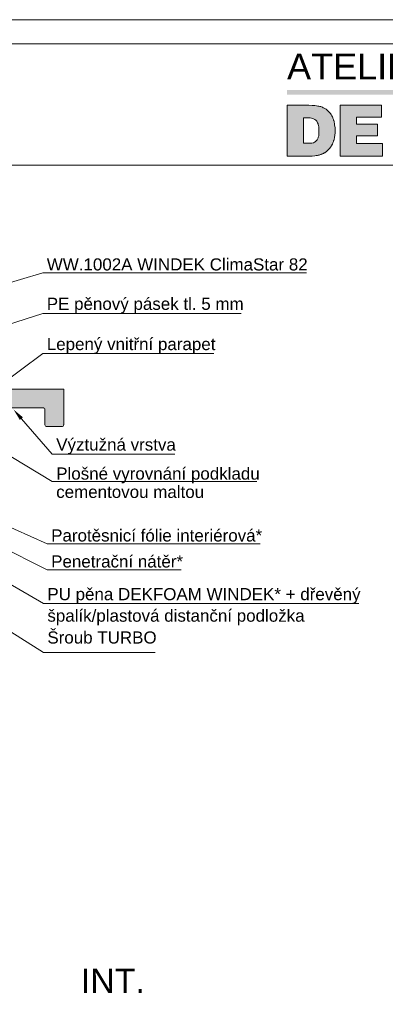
# Model space of a CAD drawing. Header units: millimetres. Extents: x -213344 to 52059, y -47868 to 108976.
# Tile 15 of 27: x -198809 to -198432, y 34487 to 35502. Entities that reach past the tile are written whole.
import ezdxf
from ezdxf.xclip import XClip

# ---------------------------------------------------------------- set-up
doc = ezdxf.new("R2010")
doc.units = ezdxf.units.MM
doc.header["$MEASUREMENT"] = 0
doc.header["$XCLIPFRAME"] = 0
for name, color, linetype in [('POHLED ZÁPADNÍ_1__K EXPEDICI', 7, 'Continuous'), ('POHLED ZÁPADNÍ_1_DEK_KÓTY', 7, 'Continuous'), ('POHLED ZÁPADNÍ_1_DEK_POPIS', 7, 'Continuous'), ('POHLED ZÁPADNÍ_1_DEK_SLABA', 7, 'Continuous'), ('POHLED ZÁPADNÍ_1_DEK_ŠRAFY', 7, 'Continuous'), ('POHLED ZÁPADNÍ_1_moje-rastr-pozn', 7, 'Continuous')]:
    doc.layers.add(name, color=color, linetype=linetype)
doc.styles.add('GENEROVANÝ_STYL_2', font='txt')
doc.styles.add('GENEROVANÝ_STYL_3', font='txt')

# ---------------------------------------------------------------- blocks, each defined once
blk = doc.blocks.new('Kresba_1_1', base_point=(-202803.8, 33475.3))
at = {"layer": 'POHLED ZÁPADNÍ_1_DEK_KÓTY', "linetype": 'Continuous', "lineweight": 18}
blk.add_hatch(color=6, dxfattribs=at).paths.add_polyline_path([(-198808.5, 35089.7), (-198805.4, 35092.4), (-198815.1, 35100.5)])
at = {"layer": 'POHLED ZÁPADNÍ_1_DEK_POPIS', "linetype": 'Continuous', "lineweight": 18}
for color, points in [(40, [(-198376.5, 35429.7), (-198533.3, 35429.7), (-198533.3, 35425.2), (-198376.5, 35425.2)]), (6, [(-198478.4, 35414.2), (-198478.4, 35361.5), (-198435, 35361.5), (-198435, 35374.7), (-198461.6, 35374.7), (-198461.6, 35382.7), (-198440, 35382.7), (-198440, 35394.8), (-198461.6, 35394.8), (-198461.6, 35401.7), (-198436.1, 35401.7), (-198436.1, 35414.2)])]:
    blk.add_hatch(color=color, dxfattribs=at).paths.add_polyline_path(points)
h = blk.add_hatch(color=6, dxfattribs=at)
h.paths.add_polyline_path([(-198533.3, 35361.5), (-198507.4, 35361.5), (-198504.8, 35361.9), (-198503.3, 35362.2), (-198502, 35362.4), (-198501.1, 35362.6), (-198500.3, 35362.8), (-198499.4, 35363), (-198498.8, 35363.2), (-198498.1, 35363.5), (-198497.4, 35363.7), (-198497, 35363.9), (-198496.6, 35364.1), (-198496.1, 35364.3), (-198495.7, 35364.5), (-198495.3, 35364.7), (-198494.9, 35365), (-198494.4, 35365.2), (-198493.8, 35365.6), (-198493.1, 35366), (-198492.7, 35366.5), (-198492.3, 35366.9), (-198491.8, 35367.3), (-198491.4, 35367.8), (-198491, 35368.2), (-198490.5, 35368.6), (-198489.9, 35369.3), (-198489.2, 35369.9), (-198488.6, 35370.8), (-198488.1, 35371.4), (-198487.7, 35372.1), (-198487.3, 35372.7), (-198487.1, 35373.2), (-198486.9, 35373.6), (-198486.6, 35374), (-198486.4, 35374.5), (-198486.2, 35374.9), (-198486, 35375.3), (-198485.8, 35376), (-198485.6, 35376.6), (-198485.3, 35377.3), (-198485.1, 35377.9), (-198484.9, 35378.6), (-198484.7, 35379.4), (-198484.5, 35380.3), (-198484.3, 35381.4), (-198484, 35383.1), (-198483.8, 35385.9), (-198483.8, 35391.3), (-198484, 35392.4), (-198484.3, 35393.9), (-198484.5, 35395.5), (-198484.7, 35396.5), (-198484.9, 35397.4), (-198485.1, 35398.3), (-198485.3, 35398.9), (-198485.5, 35399.5), (-198485.8, 35400.2), (-198486, 35400.8), (-198486.2, 35401.5), (-198486.6, 35402.3), (-198487.1, 35403.2), (-198487.5, 35403.9), (-198487.9, 35404.7), (-198488.6, 35405.6), (-198489.2, 35406.4), (-198490.1, 35407.3), (-198491, 35408.2), (-198491.8, 35409), (-198493.1, 35410.1), (-198494.2, 35410.8), (-198495.1, 35411.2), (-198496, 35411.6), (-198496.8, 35412.1), (-198497.9, 35412.5), (-198498.5, 35412.7), (-198499.6, 35412.9), (-198500.4, 35413.1), (-198501.6, 35413.3), (-198502.9, 35413.6), (-198504.8, 35413.8), (-198507.4, 35414), (-198510.7, 35414.2), (-198533.3, 35414.2)])
h.paths.add_polyline_path([(-198509.3, 35374.9), (-198516.5, 35374.9), (-198516.5, 35401), (-198509.6, 35401.1), (-198508, 35400.8), (-198507.2, 35400.6), (-198505.9, 35400.2), (-198504.6, 35399.5), (-198503.5, 35398.7), (-198502.6, 35397.6), (-198502.2, 35396.9), (-198501.8, 35396), (-198501.3, 35395), (-198501.1, 35394.3), (-198500.9, 35393.3), (-198500.7, 35391.8), (-198500.5, 35389.1), (-198500.5, 35385.9), (-198500.7, 35382.7), (-198500.9, 35381.8), (-198501.1, 35381.2), (-198501.3, 35380.5), (-198501.6, 35379.9), (-198502, 35379), (-198502.4, 35378.4), (-198502.9, 35377.7), (-198503.5, 35377.1), (-198504.4, 35376.4), (-198505, 35376), (-198505.9, 35375.5), (-198506.5, 35375.3), (-198507.8, 35375.1)], flags=0)
at = {"layer": 'POHLED ZÁPADNÍ_1_DEK_ŠRAFY', "linetype": 'Continuous', "lineweight": 18}
blk.add_hatch(color=3, dxfattribs=at).paths.add_polyline_path([(-198932.1, 35121.5), (-199065.9, 35121.4), (-199065.9, 35102.1), (-198932.1, 35102.1), (-198784.7, 35102.1, -0.409528), (-198782.8, 35100.2), (-198782.8, 35084.7, 0.414214), (-198780.8, 35082.8), (-198765.4, 35082.8, 0.414214), (-198763.4, 35084.7), (-198763.4, 35121.5)])
at = {"layer": 'POHLED ZÁPADNÍ_1__K EXPEDICI', "color": 3, "linetype": 'Continuous', "lineweight": 18, "flags": 128}
blk.add_lwpolyline([(-199827.8, 35502.3), (-198342.8, 35502.3), (-198342.8, 33402.3), (-199827.8, 33402.3)], close=True, dxfattribs=at)
at = {"layer": 'POHLED ZÁPADNÍ_1_DEK_KÓTY', "color": 6, "linetype": 'Continuous', "lineweight": 18}
for p, q in [((-199017.5, 35171.1), (-198784.8, 35241.5)), ((-198784.8, 35241.5), (-198782.8, 35241.5)), ((-198782.8, 35241.5), (-198513.3, 35241.5)), ((-199055.9, 35111.5), (-198784.8, 35199.6)), ((-198784.8, 35199.6), (-198782.8, 35199.6)), ((-198782.8, 35199.6), (-198580.6, 35199.6)), ((-198836.7, 35119.6), (-198784.8, 35158.1)), ((-198784.8, 35158.1), (-198782.8, 35158.1)), ((-198782.8, 35158.1), (-198608.6, 35158.1)), ((-198806.9, 35091), (-198775.1, 35054.5)), ((-199059.8, 35086), (-198780.3, 34962.1)), ((-198868.1, 35082.6), (-198775.1, 35026.1)), ((-199081.4, 35072.9), (-198784.2, 34900.6)), ((-199047.4, 35067.7), (-198780.3, 34935.3)), ((-198775.1, 35054.5), (-198773.1, 35054.5)), ((-198773.1, 35054.5), (-198648.8, 35054.5)), ((-199074.7, 35033.2), (-198784.2, 34849.9)), ((-198775.1, 35026.1), (-198773.1, 35026.1)), ((-198773.1, 35026.1), (-198564.3, 35026.1)), ((-198780.3, 34962.1), (-198778.3, 34962.1)), ((-198778.3, 34962.1), (-198561, 34962.1)), ((-198780.3, 34935.3), (-198778.3, 34935.3)), ((-198778.3, 34935.3), (-198642.5, 34935.3)), ((-198784.2, 34900.6), (-198782.2, 34900.6)), ((-198782.2, 34900.6), (-198459.3, 34900.6)), ((-198784.2, 34849.9), (-198782.2, 34849.9)), ((-198782.2, 34849.9), (-198669.3, 34849.9))]:
    blk.add_line(p, q, dxfattribs=at)
at = {"layer": 'POHLED ZÁPADNÍ_1_DEK_POPIS', "color": 6, "linetype": 'Continuous', "lineweight": 18}
blk.add_line((-199802.8, 35352.3), (-198367.8, 35352.3), dxfattribs=at)
at = {"layer": 'POHLED ZÁPADNÍ_1_DEK_POPIS', "color": 6, "linetype": 'Continuous', "lineweight": 18, "flags": 128}
for points in [[(-199802.8, 35477.3), (-198367.8, 35477.3), (-198367.8, 33427.3), (-199802.8, 33427.3)], [(-198533.3, 35414.2), (-198533.3, 35361.5), (-198507.4, 35361.5), (-198504.8, 35361.9), (-198503.3, 35362.2), (-198502, 35362.4), (-198501.1, 35362.6), (-198500.3, 35362.8), (-198499.4, 35363), (-198498.8, 35363.2), (-198498.1, 35363.5), (-198497.4, 35363.7), (-198497, 35363.9), (-198496.6, 35364.1), (-198496.1, 35364.3), (-198495.7, 35364.5), (-198495.3, 35364.7), (-198494.9, 35365), (-198494.4, 35365.2), (-198493.8, 35365.6), (-198493.1, 35366), (-198492.7, 35366.5), (-198492.3, 35366.9), (-198491.8, 35367.3), (-198491.4, 35367.8), (-198491, 35368.2), (-198490.5, 35368.6), (-198489.9, 35369.3), (-198489.2, 35369.9), (-198488.6, 35370.8), (-198488.1, 35371.4), (-198487.7, 35372.1), (-198487.3, 35372.7), (-198487.1, 35373.2), (-198486.9, 35373.6), (-198486.6, 35374), (-198486.4, 35374.5), (-198486.2, 35374.9), (-198486, 35375.3), (-198485.8, 35376), (-198485.6, 35376.6), (-198485.3, 35377.3), (-198485.1, 35377.9), (-198484.9, 35378.6), (-198484.7, 35379.4), (-198484.5, 35380.3), (-198484.3, 35381.4), (-198484, 35383.1), (-198483.8, 35385.9), (-198483.8, 35389.9), (-198483.8, 35391.3), (-198484, 35392.4), (-198484.3, 35393.9), (-198484.5, 35395.5), (-198484.7, 35396.5), (-198484.9, 35397.4), (-198485.1, 35398.3), (-198485.3, 35398.9), (-198485.5, 35399.5), (-198485.8, 35400.2), (-198486, 35400.8), (-198486.2, 35401.5), (-198486.6, 35402.3), (-198487.1, 35403.2), (-198487.5, 35403.9), (-198487.9, 35404.7), (-198488.6, 35405.6), (-198489.2, 35406.4), (-198490.1, 35407.3), (-198491, 35408.2), (-198491.8, 35409), (-198493.1, 35410.1), (-198494.2, 35410.8), (-198495.1, 35411.2), (-198496, 35411.6), (-198496.8, 35412.1), (-198497.9, 35412.5), (-198498.5, 35412.7), (-198499.6, 35412.9), (-198500.4, 35413.1), (-198501.6, 35413.3), (-198502.9, 35413.6), (-198504.8, 35413.8), (-198507.4, 35414), (-198510.7, 35414.2)], [(-198478.4, 35414.2), (-198478.4, 35361.5), (-198435, 35361.5), (-198435, 35374.7), (-198461.6, 35374.7), (-198461.6, 35382.7), (-198440, 35382.7), (-198440, 35394.8), (-198461.6, 35394.8), (-198461.6, 35401.7), (-198436.1, 35401.7), (-198436.1, 35414.2)]]:
    blk.add_lwpolyline(points, close=True, dxfattribs=at)
blk.add_lwpolyline([(-198516.5, 35401), (-198516.5, 35374.9), (-198509.3, 35374.9), (-198507.8, 35375.1), (-198506.5, 35375.3), (-198505.9, 35375.5), (-198505, 35376), (-198504.4, 35376.4), (-198503.5, 35377.1), (-198502.9, 35377.7), (-198502.4, 35378.4), (-198502, 35379), (-198501.6, 35379.9), (-198501.3, 35380.5), (-198501.1, 35381.2), (-198500.9, 35381.8), (-198500.7, 35382.7), (-198500.5, 35385.9), (-198500.5, 35389.1), (-198500.7, 35391.8), (-198500.9, 35393.3), (-198501.1, 35394.3), (-198501.3, 35395), (-198501.8, 35396), (-198502.2, 35396.9), (-198502.6, 35397.6), (-198503.5, 35398.7), (-198504.6, 35399.5), (-198505.9, 35400.2), (-198507.2, 35400.6), (-198508, 35400.8), (-198509.6, 35401.1), (-198516.5, 35401.1)], dxfattribs=at)
at = {"layer": 'POHLED ZÁPADNÍ_1_DEK_SLABA', "color": 153, "linetype": 'Continuous', "lineweight": 18}
for p, q in [((-199072.6, 35121.6), (-198763.4, 35121.6)), ((-198763.4, 35121.6), (-198763.4, 35084.8)), ((-198784.7, 35102.2), (-199071.3, 35102.2)), ((-198782.8, 35084.8), (-198782.8, 35100.3)), ((-198765.4, 35082.9), (-198780.8, 35082.9))]:
    blk.add_line(p, q, dxfattribs=at)
for centre, start, end in [((-198784.7, 35100.3), 0, 89.9998), ((-198780.8, 35084.8), 180, 270), ((-198765.4, 35084.8), 270, 0)]:
    blk.add_arc(centre, 1.93, start, end, dxfattribs=at)
at = {"layer": 'POHLED ZÁPADNÍ_1_moje-rastr-pozn', "color": 241, "linetype": 'Continuous', "lineweight": 18}
blk.add_line((-213344.3, 35502.3), (-192274.5, 35502.3), dxfattribs=at)
at = {"layer": 'POHLED ZÁPADNÍ_1_DEK_KÓTY', "color": 180, "linetype": 'Continuous', "lineweight": 18, "insert": (-198780.8, 35256.3), "char_height": 12.5, "attachment_point": 1, "style": 'GENEROVANÝ_STYL_2'}
blk.add_mtext('\\A1;{\\pql;\\fArial|b0|i0|c238|p38;WW.1002A WINDEK ClimaStar 82}', dxfattribs=at)
at = {"layer": 'POHLED ZÁPADNÍ_1_DEK_KÓTY', "color": 6, "linetype": 'Continuous', "lineweight": 18, "style": 'GENEROVANÝ_STYL_2'}
for s, insert, char_height, attachment_point in [('\\A1;{\\pql;\\fArial|b0|i0|c238|p38;PE pěnový pásek tl. 5 mm}', (-198780.8, 35215.7), 12.5, 1), ('\\A1;{\\pql;\\fArial|b0|i0|c238|p38;Lepený vnitřní parapet}', (-198780.8, 35174.2), 12.5, 1), ('\\A1;{\\pql;\\fArial|b0|i0|c238|p38;Výztužná vrstva}', (-198771.1, 35070.6), 12.5, 1), ('\\A1;{\\pql;\\fArial|b0|i0|c238|p38;Parotěsnicí fólie interiérová*}', (-198776.3, 34976.9), 12.5, 1), ('\\A1;{\\pql;\\fArial|b0|i0|c238|p38;Penetrační nátěr*}', (-198776.3, 34950.1), 12.5, 1), ('\\A1;{\\pql;\\fArial|b0|i0|c238|p38;Šroub TURBO}', (-198780.2, 34871.7), 12.5, 1), ('\\A1;{\\pql;\\fArial|b0|i0|c238|p38;INT.}', (-198745.7, 34499.1), 25, 7)]:
    blk.add_mtext(s, dxfattribs=dict(at, insert=insert, char_height=char_height, attachment_point=attachment_point))
at = {"layer": 'POHLED ZÁPADNÍ_1_DEK_KÓTY', "color": 6, "linetype": 'Continuous', "lineweight": 18, "char_height": 12.5, "attachment_point": 1, "style": 'GENEROVANÝ_STYL_2'}
for s, insert, width, line_spacing_factor in [('\\A1;{\\pql;\\fArial|b0|i0|c238|p38;Plošné vyrovnání podkladu \\fArial|b0|i0|c238|p38;cementovou maltou}', (-198771.1, 35040.7), 216.593, 0.905652), ('\\A1;{\\pql;\\fArial|b0|i0|c238|p38;PU pěna DEKFOAM WINDEK* + dřevěný \\fArial|b0|i0|c238|p38;špalík/plastová distanční podložka}', (-198780.2, 34916.4), 331.767, 1.064316)]:
    blk.add_mtext(s, dxfattribs=dict(at, insert=insert, width=width, line_spacing_factor=line_spacing_factor))
at = {"layer": 'POHLED ZÁPADNÍ_1_DEK_POPIS', "color": 6, "linetype": 'Continuous', "lineweight": 18, "insert": (-198533.3, 35467.4), "char_height": 26.576, "attachment_point": 1, "style": 'GENEROVANÝ_STYL_3'}
blk.add_mtext('\\A1;{\\pql;\\fSwis721 BT|b0|i0|c238|p38;ATELIER}', dxfattribs=at)

msp = doc.modelspace()

# ---------------------------------------------------------------- block references
at = {"color": 9, "linetype": 'Continuous', "lineweight": 13}
ref = msp.add_blockref('Kresba_1_1', (-202803.8, 33475.3), dxfattribs=at)
XClip(ref).set_block_clipping_path([(-213344.2533762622, 24346.0258491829), (-192274.4692545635, 38158.3434494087)])

doc.saveas('drawing.dxf')
